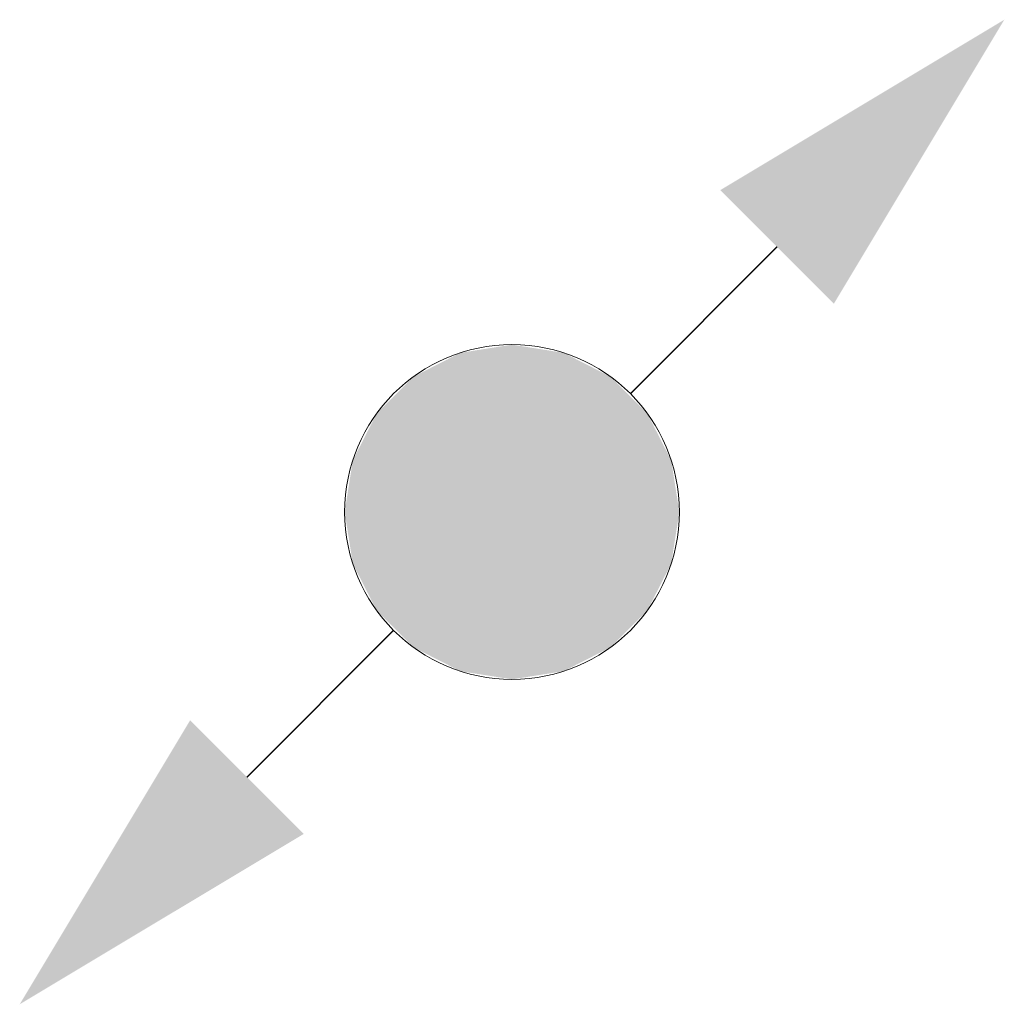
# Model space of a CAD drawing. Header units: millimetres. Extents: x -110 to 42753, y -17230 to 5732.
# Tile 1 of 5: x -110 to 258, y -17230 to -16862. Entities that reach past the tile are written whole.
import ezdxf

# ---------------------------------------------------------------- set-up
doc = ezdxf.new("R2010")
doc.units = ezdxf.units.MM
doc.layers.add('Dešťová voda', color=7, linetype='Continuous')

# ---------------------------------------------------------------- blocks, each defined once
blk = doc.blocks.new('Začátek potrubí-PipeStart Kanalizace D50-ID-52-8-29-136-14')
at = {"layer": 'Dešťová voda', "lineweight": 5}
for points in [[(-26967.91, -4423.64), (-27031.55, -4529.71), (-27073.98, -4487.28)], [(-27089.26, -4607.49), (-27092.32, -4588.17), (-27101.2, -4570.75), (-27115.02, -4556.92), (-27132.45, -4548.05), (-27151.76, -4544.99), (-27171.07, -4548.05), (-27188.5, -4556.92), (-27202.32, -4570.75), (-27211.2, -4588.17), (-27214.26, -4607.49), (-27211.2, -4626.8), (-27202.32, -4644.22), (-27188.5, -4658.05), (-27171.07, -4666.93), (-27151.76, -4669.99), (-27132.45, -4666.93), (-27115.02, -4658.05), (-27101.2, -4644.22), (-27092.32, -4626.8)]]:
    blk.add_hatch(color=174, dxfattribs=at).paths.add_polyline_path(points)
at = {"layer": 'Dešťová voda', "color": 174, "lineweight": 5}
for p, q in [((-27052.76, -4508.49), (-27107.49, -4563.36)), ((-27195.95, -4651.68), (-27250.68, -4706.55))]:
    blk.add_line(p, q, dxfattribs=at)
blk.add_circle((-27151.76, -4607.49), 62.5, dxfattribs=at)
blk = doc.blocks.new('Konec potrubí-PipeEnd Dešťová voda D125-ID-52-8-29-6307')
at = {"layer": 'Dešťová voda', "lineweight": 5}
for points in [[(62.5, 0), (59.44, 19.31), (50.56, 36.74), (36.74, 50.56), (19.31, 59.44), (0, 62.5), (-19.31, 59.44), (-36.74, 50.56), (-50.56, 36.74), (-59.44, 19.31), (-62.5, 0), (-59.44, -19.31), (-50.56, -36.74), (-36.74, -50.56), (-19.31, -59.44), (0, -62.5), (19.31, -59.44), (36.74, -50.56), (50.56, -36.74), (59.44, -19.31)], [(-183.85, -183.85), (-120.21, -77.78), (-77.78, -120.21)]]:
    blk.add_hatch(color=174, dxfattribs=at).paths.add_polyline_path(points)
at = {"layer": 'Dešťová voda', "color": 174, "lineweight": 5}
for p, q in [((44.19, 44.19), (98.92, 99.07)), ((-98.99, -98.99), (-44.26, -44.12))]:
    blk.add_line(p, q, dxfattribs=at)

msp = doc.modelspace()

# ---------------------------------------------------------------- block references
at = {"layer": 'Dešťová voda', "color": 174, "lineweight": 5}
for name, p in [('Začátek potrubí-PipeStart Kanalizace D50-ID-52-8-29-136-14', (27225.92, -12438.63)), ('Konec potrubí-PipeEnd Dešťová voda D125-ID-52-8-29-6307', (74.16, -17046.12))]:
    msp.add_blockref(name, p, dxfattribs=at)

doc.saveas('drawing.dxf')
